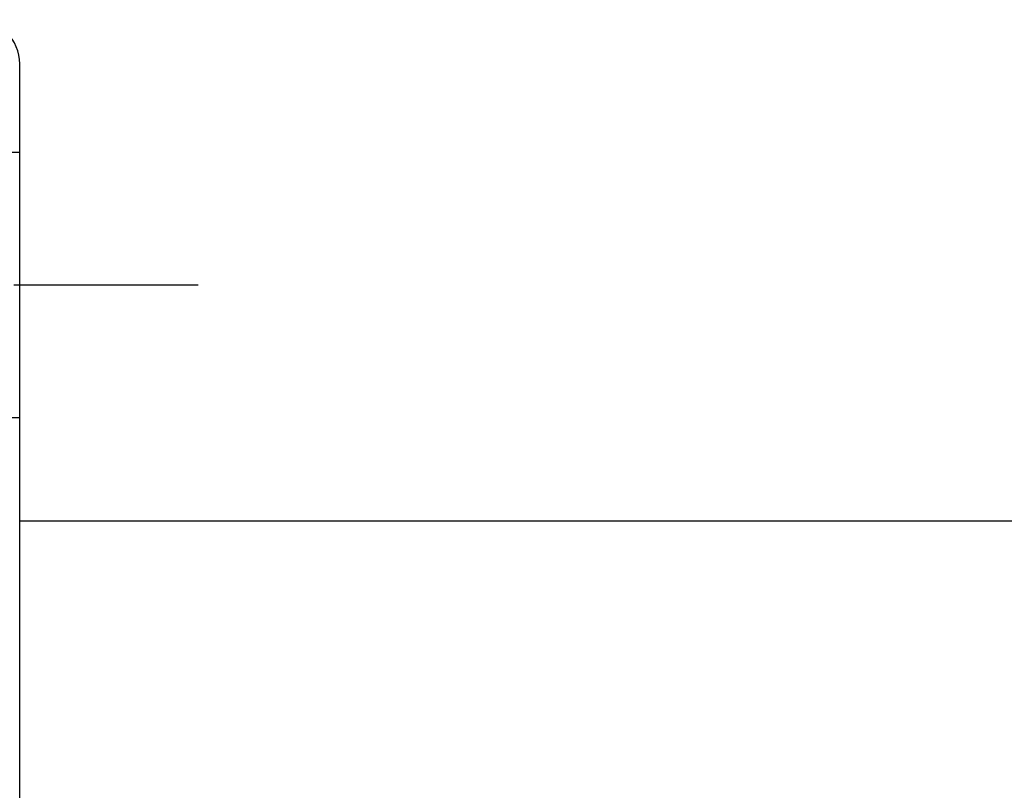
# Model space of a CAD drawing. Extents: x 308 to 707, y 130 to 386.
# Tile 46 of 47: x 649 to 683, y 335 to 361. Entities that reach past the tile are written whole.
import ezdxf

# ---------------------------------------------------------------- set-up
doc = ezdxf.new("R2010")
doc.units = 0
doc.header["$MEASUREMENT"] = 0
doc.linetypes.add('CENTER', pattern=[2, 1.25, -0.25, 0.25, -0.25])
doc.linetypes.add('HIDDEN', pattern=[0.375, 0.25, -0.125])
for name, color, linetype in [('CL', 1, 'CENTER'), ('HID', 2, 'HIDDEN'), ('OUT', 3, 'CONTINUOUS')]:
    doc.layers.add(name, color=color, linetype=linetype)

msp = doc.modelspace()

# ---------------------------------------------------------------- linework, layer by layer
at = {"layer": 'CL', "color": 0, "linetype": 'CENTER', "ltscale": 5}
msp.add_line((655.42273, 351.78112), (629.13662, 351.78112), dxfattribs=at)
at = {"layer": 'HID', "color": 0, "ltscale": 10}
for p, q in [((649.36599, 356.28112), (642.86599, 356.28112)), ((649.36599, 347.28112), (642.86599, 347.28112))]:
    msp.add_line(p, q, dxfattribs=at)
at = {"layer": 'OUT', "color": 0, "linetype": 'Continuous', "ltscale": 5}
for p, q in [((649.36599, 272.28112), (649.36599, 359.28112)), ((687.86599, 343.78112), (649.36599, 343.78112))]:
    msp.add_line(p, q, dxfattribs=at)
msp.add_arc((647.86599, 359.28112), 1.5, 0, 90, dxfattribs=at)

doc.saveas('drawing.dxf')
